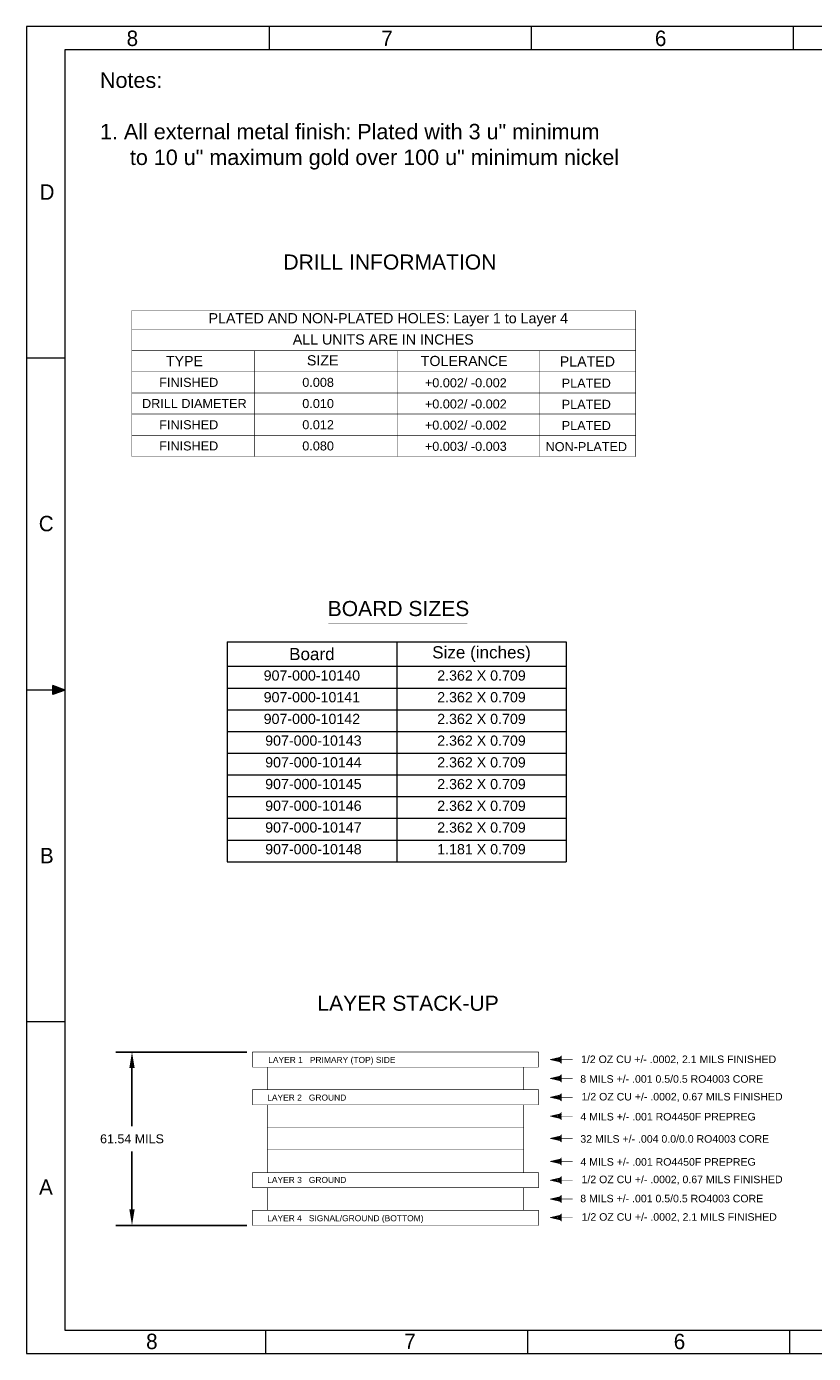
# Model space of a CAD drawing. Header units: inches. Extents: x 0 to 11.5, y 0 to 7.4.
# Tile 1 of 21: x 0 to 4.4, y 0 to 7.4. Entities that reach past the tile are written whole.
import ezdxf

# ---------------------------------------------------------------- set-up
doc = ezdxf.new("R2010")
doc.units = ezdxf.units.IN
doc.layers.add('FAB', color=7, linetype='Continuous')
doc.styles.add('ROMAND', font='txt')
doc.styles.get("Standard").update_dxf_attribs({"font": 'arial.ttf'})
doc.dimstyles.get("Standard").update_dxf_attribs({"dimtxt": 0.18, "dimasz": 0.18, "dimexe": 0.18, "dimexo": 0.0625, "dimgap": 0.09, "dimtad": 0, "dimtih": 1, "dimtoh": 1, "dimdec": 4, "dimzin": 0, "dimdsep": 46, "dimtxsty": 'Standard', "dimcen": 0.09, "dimadec": 0, "dimazin": 0, "dimtfac": 1, "dimtdec": 4, "dimtofl": 0, "dimtmove": 0, "dimatfit": 3, "dimfxl": 1, "dimtolj": 1, "dimtzin": 0, "dimarcsym": 0})

# ---------------------------------------------------------------- blocks, each defined once
blk = doc.blocks.new('*D6')
at = {"layer": 'DEFPOINTS', "color": 0}
for p in [(1.2634, 1.6866), (0.5902, 0.7163), (1.2634, 0.7163)]:
    blk.add_point(p, dxfattribs=at)
at = {"layer": 'FAB', "color": 0, "lineweight": -2}
for p, q in [((1.2321, 1.6866), (0.5002, 1.6866)), ((0.5902, 1.5966), (0.5902, 1.2716)), ((0.5902, 0.8063), (0.5902, 1.1299)), ((1.2321, 0.7163), (0.5002, 0.7163))]:
    blk.add_line(p, q, dxfattribs=at)
at = {"layer": 'FAB', "color": 0}
for points in [[(0.5752, 1.5966), (0.6052, 1.5966), (0.5902, 1.6866)], [(0.5752, 0.8063), (0.6052, 0.8063), (0.5902, 0.7163)]]:
    blk.add_solid(points, dxfattribs=at)
at = {"layer": 'FAB', "color": 0, "lineweight": 0, "insert": (0.5902, 1.2007), "char_height": 0.06, "attachment_point": 5}
blk.add_mtext('\\A1;{\\H0.83333x;61.54 MILS}', dxfattribs=at)

msp = doc.modelspace()

# ---------------------------------------------------------------- linework, layer by layer
at = {"layer": 'FAB', "lineweight": 0}
for p, q in [((1.3589, 7.2956), (1.3589, 7.425)), ((2.8256, 7.2956), (2.8256, 7.425)), ((4.2923, 7.2956), (4.2923, 7.425)), ((0.2157, 5.5687), (0, 5.5687)), ((1.1223, 3.9817), (2.0715, 3.9817)), ((1.1223, 3.9817), (1.1223, 3.845)), ((2.0715, 3.9817), (3.0207, 3.9817)), ((2.0715, 3.9817), (2.0715, 3.845)), ((2.0715, 3.9817), (2.0715, 3.845)), ((3.0207, 3.9817), (3.0207, 3.845)), ((1.1223, 3.845), (2.0715, 3.845)), ((1.1223, 3.845), (1.1223, 3.7235)), ((2.0715, 3.845), (2.0715, 3.7235)), ((2.0715, 3.845), (3.0207, 3.845)), ((2.0715, 3.845), (2.0715, 3.7235)), ((3.0207, 3.845), (3.0207, 3.7235)), ((0.1467, 3.6866), (0.1467, 3.7384)), ((0.2157, 3.7125), (0.1467, 3.7384)), ((1.1223, 3.7235), (2.0715, 3.7235)), ((1.1223, 3.7235), (2.0715, 3.7235)), ((1.1223, 3.7235), (1.1223, 3.602)), ((2.0715, 3.7235), (3.0207, 3.7235)), ((2.0715, 3.7235), (3.0207, 3.7235)), ((2.0715, 3.7235), (2.0715, 3.602)), ((2.0715, 3.7235), (2.0715, 3.602)), ((3.0207, 3.7235), (3.0207, 3.602)), ((0.1467, 3.7125), (0, 3.7125)), ((0.2157, 3.7125), (0.1467, 3.6866)), ((1.1223, 3.602), (2.0715, 3.602)), ((1.1223, 3.602), (1.1223, 3.4805)), ((2.0715, 3.602), (3.0207, 3.602)), ((2.0715, 3.602), (2.0715, 3.4805)), ((2.0715, 3.602), (2.0715, 3.4805)), ((3.0207, 3.602), (3.0207, 3.4805)), ((1.1223, 3.4805), (2.0715, 3.4805)), ((1.1223, 3.4805), (2.0715, 3.4805)), ((1.1223, 3.4805), (1.1223, 3.359)), ((2.0715, 3.4805), (3.0207, 3.4805)), ((2.0715, 3.4805), (3.0207, 3.4805)), ((2.0715, 3.4805), (2.0715, 3.359)), ((2.0715, 3.4805), (2.0715, 3.359)), ((3.0207, 3.4805), (3.0207, 3.359)), ((1.1223, 3.359), (2.0715, 3.359)), ((1.1223, 3.359), (1.1223, 3.2375)), ((2.0715, 3.359), (3.0207, 3.359)), ((2.0715, 3.359), (2.0715, 3.2375)), ((2.0715, 3.359), (2.0715, 3.2375)), ((3.0207, 3.359), (3.0207, 3.2375)), ((1.1223, 3.2375), (2.0715, 3.2375)), ((1.1223, 3.2375), (2.0715, 3.2375)), ((1.1223, 3.2375), (1.1223, 3.116)), ((2.0715, 3.2375), (3.0207, 3.2375)), ((2.0715, 3.2375), (3.0207, 3.2375)), ((2.0715, 3.2375), (2.0715, 3.116)), ((2.0715, 3.2375), (2.0715, 3.116)), ((3.0207, 3.2375), (3.0207, 3.116)), ((1.1223, 3.116), (2.0715, 3.116)), ((1.1223, 3.116), (1.1223, 2.9945)), ((2.0715, 3.116), (3.0207, 3.116)), ((2.0715, 3.116), (2.0715, 2.9945)), ((2.0715, 3.116), (2.0715, 2.9945)), ((3.0207, 3.116), (3.0207, 2.9945)), ((1.1223, 2.9945), (2.0715, 2.9945)), ((1.1223, 2.9945), (2.0715, 2.9945)), ((1.1223, 2.9945), (1.1223, 2.873)), ((2.0715, 2.9945), (3.0207, 2.9945)), ((2.0715, 2.9945), (3.0207, 2.9945)), ((2.0715, 2.9945), (2.0715, 2.873)), ((2.0715, 2.9945), (2.0715, 2.873)), ((3.0207, 2.9945), (3.0207, 2.873)), ((1.1223, 2.873), (2.0715, 2.873)), ((1.1223, 2.873), (1.1223, 2.7515)), ((2.0715, 2.873), (3.0207, 2.873)), ((2.0715, 2.873), (2.0715, 2.7515)), ((2.0715, 2.873), (2.0715, 2.7515)), ((3.0207, 2.873), (3.0207, 2.7515)), ((1.1223, 2.7515), (2.0715, 2.7515)), ((2.0715, 2.7515), (3.0207, 2.7515)), ((0.2157, 1.8562), (0, 1.8562)), ((0.2157, 0.1294), (0.2157, 0.2308)), ((0.3221, 0.1294), (0.2157, 0.1294)), ((1.3373, 0.1294), (1.3373, 0)), ((2.804, 0.1294), (2.804, 0)), ((4.2708, 0.1294), (4.2708, 0))]:
    msp.add_line(p, q, dxfattribs=at)
for points in [[(11.475, 7.425), (0, 7.425)], [(0, 7.425), (0, 0)], [(0.2157, 7.2956), (11.2593, 7.2956)], [(0.2157, 0.1294), (0.2157, 7.2956)], [(11.2593, 0.1294), (0.2157, 0.1294)], [(0, 0), (11.475, 0)]]:
    msp.add_lwpolyline(points, dxfattribs=at)
for points, const_width in [([(1.4356, 6.0229), (2.6191, 6.0229)], 0.000422), ([(0.5891, 5.8356), (3.4087, 5.8356)], 0.00253), ([(0.5891, 5.8356), (0.5891, 5.493)], 0.00253), ([(3.4087, 5.8356), (3.4087, 5.0188)], 0.00253), ([(0.5891, 5.7301), (3.4087, 5.7301)], 0.00253), ([(0.5891, 5.6116), (3.4087, 5.6116)], 0.00253), ([(1.277, 5.6116), (1.277, 5.493)], 0.00253), ([(2.0748, 5.6116), (2.0748, 5.493)], 0.00253), ([(2.8725, 5.6116), (2.8725, 5.493)], 0.00253), ([(0.5891, 5.493), (1.277, 5.493)], 0.00253), ([(0.5891, 5.493), (0.5891, 5.3745)], 0.00253), ([(1.277, 5.493), (3.4087, 5.493)], 0.00253), ([(1.277, 5.493), (1.277, 5.3745)], 0.00253), ([(2.0748, 5.493), (2.0748, 5.3745)], 0.00253), ([(2.8725, 5.493), (2.8725, 5.3745)], 0.00253), ([(0.5891, 5.3745), (1.277, 5.3745)], 0.00253), ([(0.5891, 5.3745), (0.5891, 5.2559)], 0.00253), ([(1.277, 5.3745), (3.4087, 5.3745)], 0.00253), ([(1.277, 5.3745), (1.277, 5.2559)], 0.00253), ([(2.0748, 5.3745), (2.0748, 5.2559)], 0.00253), ([(2.8725, 5.3745), (2.8725, 5.2559)], 0.00253), ([(0.5891, 5.2572), (1.277, 5.2572)], 0.00253), ([(0.5891, 5.2559), (0.5891, 5.1374)], 0.00253), ([(1.277, 5.2572), (3.4087, 5.2572)], 0.00253), ([(1.277, 5.2559), (1.277, 5.1374)], 0.00253), ([(2.0748, 5.2559), (2.0748, 5.1374)], 0.00253), ([(2.8725, 5.2559), (2.8725, 5.1374)], 0.00253), ([(0.5891, 5.1374), (1.277, 5.1374)], 0.00253), ([(0.5891, 5.1374), (0.5891, 5.0188)], 0.00253), ([(1.277, 5.1374), (3.4087, 5.1374)], 0.00253), ([(1.277, 5.1374), (3.4087, 5.1374)], 0.00253), ([(1.277, 5.1374), (1.277, 5.0188)], 0.00253), ([(2.0748, 5.1374), (2.0748, 5.0188)], 0.00253), ([(2.8725, 5.1374), (2.8725, 5.0188)], 0.00253), ([(0.5891, 5.0188), (3.4087, 5.0188)], 0.00253), ([(1.6894, 4.0845), (2.4678, 4.0845)], 0.000422), ([(1.6255, 1.8752), (2.7962, 1.8752)], 0.000422), ([(1.2634, 1.6022), (1.2634, 1.6866)], 0.00295), ([(1.2634, 1.6866), (2.8665, 1.6866)], 0.00295), ([(2.8665, 1.6866), (2.8665, 1.6022)], 0.00295), ([(2.9846, 1.6571), (2.9298, 1.6444)], 0.00295), ([(2.9298, 1.6444), (2.9846, 1.6318)], 0.00295), ([(3.0563, 1.6444), (2.934, 1.6444)], 0.00295), ([(2.993, 1.6571), (2.9424, 1.6444)], 0.00295), ([(2.993, 1.6318), (2.9424, 1.6444)], 0.00295), ([(2.993, 1.6571), (2.9551, 1.6444)], 0.00295), ([(2.9551, 1.6444), (2.993, 1.6529)], 0.00295), ([(2.9551, 1.6444), (2.993, 1.6318)], 0.00295), ([(2.993, 1.636), (2.9551, 1.6444)], 0.00295), ([(2.993, 1.6529), (2.972, 1.6444)], 0.00295), ([(2.972, 1.6444), (2.993, 1.636)], 0.00295), ([(2.993, 1.6487), (2.9762, 1.6444)], 0.00295), ([(2.993, 1.6402), (2.9762, 1.6444)], 0.00295), ([(2.993, 1.6655), (2.9846, 1.6571)], 0.00295), ([(2.9888, 1.6613), (2.9888, 1.6276)], 0.00295), ([(2.993, 1.6233), (2.993, 1.6655)], 0.00295), ([(2.8665, 1.6022), (1.2634, 1.6022)], 0.00295), ([(1.3477, 1.6022), (1.3477, 1.4757)], 0.00295), ([(2.7821, 1.6022), (2.7821, 1.4757)], 0.00295), ([(2.9846, 1.6318), (2.993, 1.6233)], 0.00295), ([(2.993, 1.5601), (2.9846, 1.5516)], 0.00295), ([(2.993, 1.5179), (2.993, 1.5601)], 0.00295), ([(2.9846, 1.5516), (2.9298, 1.539)], 0.00295), ([(2.9298, 1.539), (2.9846, 1.5263)], 0.00295), ([(3.0563, 1.539), (2.934, 1.539)], 0.00295), ([(2.993, 1.5516), (2.9424, 1.539)], 0.00295), ([(2.993, 1.5263), (2.9424, 1.539)], 0.00295), ([(2.993, 1.5516), (2.9551, 1.539)], 0.00295), ([(2.9551, 1.539), (2.993, 1.5474)], 0.00295), ([(2.993, 1.5305), (2.9551, 1.539)], 0.00295), ([(2.9551, 1.539), (2.993, 1.5263)], 0.00295), ([(2.993, 1.5474), (2.972, 1.539)], 0.00295), ([(2.972, 1.539), (2.993, 1.5305)], 0.00295), ([(2.993, 1.5432), (2.9762, 1.539)], 0.00295), ([(2.993, 1.5347), (2.9762, 1.539)], 0.00295), ([(2.9846, 1.5263), (2.993, 1.5179)], 0.00295), ([(2.9888, 1.5558), (2.9888, 1.5221)], 0.00295), ([(1.2634, 1.3913), (1.2634, 1.4757)], 0.00295), ([(1.2634, 1.4757), (2.8665, 1.4757)], 0.00295), ([(2.8665, 1.4757), (2.8665, 1.3913)], 0.00295), ([(2.9846, 1.4462), (2.9298, 1.4335)], 0.00295), ([(2.9298, 1.4335), (2.9846, 1.4208)], 0.00295), ([(3.0563, 1.4335), (2.934, 1.4335)], 0.00295), ([(2.993, 1.4462), (2.9424, 1.4335)], 0.00295), ([(2.993, 1.4208), (2.9424, 1.4335)], 0.00295), ([(2.993, 1.4462), (2.9551, 1.4335)], 0.00295), ([(2.9551, 1.4335), (2.993, 1.4419)], 0.00295), ([(2.993, 1.4251), (2.9551, 1.4335)], 0.00295), ([(2.9551, 1.4335), (2.993, 1.4208)], 0.00295), ([(2.993, 1.4419), (2.972, 1.4335)], 0.00295), ([(2.972, 1.4335), (2.993, 1.4251)], 0.00295), ([(2.993, 1.4377), (2.9762, 1.4335)], 0.00295), ([(2.993, 1.4293), (2.9762, 1.4335)], 0.00295), ([(2.993, 1.4546), (2.9846, 1.4462)], 0.00295), ([(2.9846, 1.4208), (2.993, 1.4124)], 0.00295), ([(2.9888, 1.4504), (2.9888, 1.4166)], 0.00295), ([(2.993, 1.4124), (2.993, 1.4546)], 0.00295), ([(2.8665, 1.3913), (1.2634, 1.3913)], 0.00295), ([(1.3477, 1.3913), (1.3477, 1.2647)], 0.00295), ([(2.7821, 1.3913), (2.7821, 1.2647)], 0.00295), ([(2.9855, 1.3405), (2.9306, 1.3278)], 0.00295), ([(2.9939, 1.3405), (2.9433, 1.3278)], 0.00295), ([(2.9939, 1.3405), (2.9559, 1.3278)], 0.00295), ([(2.9559, 1.3278), (2.9939, 1.3363)], 0.00295), ([(2.9939, 1.3363), (2.9728, 1.3278)], 0.00295), ([(2.9939, 1.3489), (2.9855, 1.3405)], 0.00295), ([(2.9897, 1.3447), (2.9897, 1.3109)], 0.00295), ([(2.9939, 1.3067), (2.9939, 1.3489)], 0.00295), ([(1.3477, 1.2647), (1.3477, 1.1382)], 0.00295), ([(1.3477, 1.2647), (2.7821, 1.2647)], 0.00295), ([(2.7821, 1.2647), (2.7821, 1.1382)], 0.00295), ([(2.9306, 1.3278), (2.9855, 1.3152)], 0.00295), ([(3.0572, 1.3278), (2.9348, 1.3278)], 0.00295), ([(2.9939, 1.3152), (2.9433, 1.3278)], 0.00295), ([(2.9939, 1.3194), (2.9559, 1.3278)], 0.00295), ([(2.9559, 1.3278), (2.9939, 1.3152)], 0.00295), ([(2.9728, 1.3278), (2.9939, 1.3194)], 0.00295), ([(2.9939, 1.332), (2.977, 1.3278)], 0.00295), ([(2.9939, 1.3236), (2.977, 1.3278)], 0.00295), ([(2.9855, 1.3152), (2.9939, 1.3067)], 0.00295), ([(2.9851, 1.2161), (2.9302, 1.2035)], 0.00295), ([(2.9302, 1.2035), (2.9851, 1.1908)], 0.00295), ([(3.0568, 1.2035), (2.9344, 1.2035)], 0.00295), ([(2.9935, 1.2161), (2.9429, 1.2035)], 0.00295), ([(2.9935, 1.1908), (2.9429, 1.2035)], 0.00295), ([(2.9935, 1.2161), (2.9555, 1.2035)], 0.00295), ([(2.9555, 1.2035), (2.9935, 1.2119)], 0.00295), ([(2.9935, 1.195), (2.9555, 1.2035)], 0.00295), ([(2.9555, 1.2035), (2.9935, 1.1908)], 0.00295), ([(2.9935, 1.2119), (2.9724, 1.2035)], 0.00295), ([(2.9724, 1.2035), (2.9935, 1.195)], 0.00295), ([(2.9935, 1.2077), (2.9766, 1.2035)], 0.00295), ([(2.9935, 1.1992), (2.9766, 1.2035)], 0.00295), ([(2.9935, 1.2246), (2.9851, 1.2161)], 0.00295), ([(2.9851, 1.1908), (2.9935, 1.1824)], 0.00295), ([(2.9893, 1.2203), (2.9893, 1.1866)], 0.00295), ([(2.9935, 1.1824), (2.9935, 1.2246)], 0.00295), ([(1.3477, 1.1397), (2.7821, 1.1397)], 0.00295), ([(1.3477, 1.1382), (1.3477, 1.0116)], 0.00295), ([(2.7821, 1.1382), (2.7821, 1.0116)], 0.00295), ([(2.9855, 1.0874), (2.9306, 1.0747)], 0.00295), ([(2.9306, 1.0747), (2.9855, 1.062)], 0.00295), ([(3.0572, 1.0747), (2.9348, 1.0747)], 0.00295), ([(2.9939, 1.0874), (2.9433, 1.0747)], 0.00295), ([(2.9939, 1.062), (2.9433, 1.0747)], 0.00295), ([(2.9939, 1.0874), (2.9559, 1.0747)], 0.00295), ([(2.9559, 1.0747), (2.9939, 1.0831)], 0.00295), ([(2.9939, 1.0663), (2.9559, 1.0747)], 0.00295), ([(2.9559, 1.0747), (2.9939, 1.062)], 0.00295), ([(2.9939, 1.0831), (2.9728, 1.0747)], 0.00295), ([(2.9728, 1.0747), (2.9939, 1.0663)], 0.00295), ([(2.9939, 1.0789), (2.977, 1.0747)], 0.00295), ([(2.9939, 1.0705), (2.977, 1.0747)], 0.00295), ([(2.9939, 1.0958), (2.9855, 1.0874)], 0.00295), ([(2.9855, 1.062), (2.9939, 1.0536)], 0.00295), ([(2.9897, 1.0916), (2.9897, 1.0578)], 0.00295), ([(2.9939, 1.0536), (2.9939, 1.0958)], 0.00295), ([(1.2634, 1.0116), (1.2634, 0.9272)], 0.00295), ([(2.8665, 1.0116), (1.2634, 1.0116)], 0.00295), ([(2.8665, 0.9272), (2.8665, 1.0116)], 0.00295), ([(2.9298, 0.9694), (2.9846, 0.9821)], 0.00295), ([(2.9846, 0.9568), (2.9298, 0.9694)], 0.00295), ([(3.0563, 0.9694), (2.934, 0.9694)], 0.00295), ([(2.993, 0.9821), (2.9424, 0.9694)], 0.00295), ([(2.993, 0.9568), (2.9424, 0.9694)], 0.00295), ([(2.9551, 0.9694), (2.993, 0.9821)], 0.00295), ([(2.993, 0.9779), (2.9551, 0.9694)], 0.00295), ([(2.9551, 0.9694), (2.993, 0.961)], 0.00295), ([(2.993, 0.9568), (2.9551, 0.9694)], 0.00295), ([(2.972, 0.9694), (2.993, 0.9779)], 0.00295), ([(2.993, 0.961), (2.972, 0.9694)], 0.00295), ([(2.993, 0.9737), (2.9762, 0.9694)], 0.00295), ([(2.993, 0.9652), (2.9762, 0.9694)], 0.00295), ([(2.9846, 0.9821), (2.993, 0.9905)], 0.00295), ([(2.9888, 0.9526), (2.9888, 0.9863)], 0.00295), ([(2.993, 0.9905), (2.993, 0.9483)], 0.00295), ([(1.2634, 0.9272), (2.8665, 0.9272)], 0.00295), ([(1.3477, 0.8007), (1.3477, 0.9272)], 0.00295), ([(2.7821, 0.8007), (2.7821, 0.9272)], 0.00295), ([(2.993, 0.9483), (2.9846, 0.9568)], 0.00295), ([(2.9298, 0.864), (2.9846, 0.8766)], 0.00295), ([(2.9846, 0.8513), (2.9298, 0.864)], 0.00295), ([(3.0563, 0.864), (2.934, 0.864)], 0.00295), ([(2.993, 0.8766), (2.9424, 0.864)], 0.00295), ([(2.993, 0.8513), (2.9424, 0.864)], 0.00295), ([(2.9551, 0.864), (2.993, 0.8766)], 0.00295), ([(2.993, 0.8724), (2.9551, 0.864)], 0.00295), ([(2.993, 0.8513), (2.9551, 0.864)], 0.00295), ([(2.9551, 0.864), (2.993, 0.8555)], 0.00295), ([(2.972, 0.864), (2.993, 0.8724)], 0.00295), ([(2.993, 0.8555), (2.972, 0.864)], 0.00295), ([(2.993, 0.8682), (2.9762, 0.864)], 0.00295), ([(2.993, 0.8597), (2.9762, 0.864)], 0.00295), ([(2.9846, 0.8766), (2.993, 0.8851)], 0.00295), ([(2.993, 0.8429), (2.9846, 0.8513)], 0.00295), ([(2.9888, 0.8471), (2.9888, 0.8808)], 0.00295), ([(2.993, 0.8851), (2.993, 0.8429)], 0.00295), ([(1.2634, 0.7163), (1.2634, 0.8007)], 0.00295), ([(1.2634, 0.8007), (2.8665, 0.8007)], 0.00295), ([(2.8665, 0.8007), (2.8665, 0.7163)], 0.00295), ([(2.9851, 0.7732), (2.9302, 0.7605)], 0.00295), ([(2.9302, 0.7605), (2.9851, 0.7478)], 0.00295), ([(3.0568, 0.7605), (2.9344, 0.7605)], 0.00295), ([(2.9935, 0.7732), (2.9429, 0.7605)], 0.00295), ([(2.9935, 0.7478), (2.9429, 0.7605)], 0.00295), ([(2.9935, 0.7732), (2.9555, 0.7605)], 0.00295), ([(2.9555, 0.7605), (2.9935, 0.7689)], 0.00295), ([(2.9935, 0.7521), (2.9555, 0.7605)], 0.00295), ([(2.9555, 0.7605), (2.9935, 0.7478)], 0.00295), ([(2.9935, 0.7689), (2.9724, 0.7605)], 0.00295), ([(2.9724, 0.7605), (2.9935, 0.7521)], 0.00295), ([(2.9935, 0.7647), (2.9766, 0.7605)], 0.00295), ([(2.9935, 0.7563), (2.9766, 0.7605)], 0.00295), ([(2.9935, 0.7816), (2.9851, 0.7732)], 0.00295), ([(2.9851, 0.7478), (2.9935, 0.7394)], 0.00295), ([(2.9893, 0.7774), (2.9893, 0.7436)], 0.00295), ([(2.9935, 0.7394), (2.9935, 0.7816)], 0.00295), ([(2.8665, 0.7163), (1.2634, 0.7163)], 0.00295)]:
    msp.add_lwpolyline(points, dxfattribs=dict(at, const_width=const_width))
msp.add_solid([(0.1467, 3.6866), (0.1467, 3.7384), (0.2157, 3.7125)], dxfattribs=at)

# ---------------------------------------------------------------- texts
at = {"layer": 'FAB', "lineweight": 0, "style": 'ROMAND'}
for s, p in [('8', (0.5602, 7.316)), ('7', (1.985, 7.3152)), ('6', (3.5168, 7.3159)), ('D', (0.0729, 6.4558)), ('C', (0.0684, 4.6007)), ('B', (0.075, 2.7428)), ('A', (0.07, 0.8883)), ('8', (0.6692, 0.0243)), ('7', (2.1135, 0.0241)), ('6', (3.6221, 0.0238))]:
    msp.add_text(s, height=0.0863, dxfattribs=at).set_placement(p)
at = {"layer": 'FAB', "lineweight": 0}
for s, height, p in [('LAYER 1   PRIMARY (TOP) SIDE', 0.03375, (1.3524, 1.6258)), ('1/2 OZ CU +/- .0002, 2.1 MILS FINISHED', 0.042188, (3.1033, 1.625)), ('8 MILS +/- .001 0.5/0.5 RO4003 CORE', 0.042188, (3.099, 1.5149)), ('LAYER 2   GROUND', 0.03375, (1.3468, 1.4149)), ('1/2 OZ CU +/- .0002, 0.67 MILS FINISHED', 0.042188, (3.1062, 1.4157)), ('4 MILS +/- .001 RO4450F PREPREG', 0.042188, (3.0999, 1.3038)), ('32 MILS +/- .004 0.0/0.0 RO4003 CORE', 0.042188, (3.0995, 1.1794)), ('4 MILS +/- .001 RO4450F PREPREG', 0.042188, (3.0999, 1.0507)), ('LAYER 3   GROUND', 0.03375, (1.3468, 0.9542)), ('1/2 OZ CU +/- .0002, 0.67 MILS FINISHED', 0.042188, (3.1062, 0.9527)), ('8 MILS +/- .001 0.5/0.5 RO4003 CORE', 0.042188, (3.099, 0.8458)), ('LAYER 4   SIGNAL/GROUND (BOTTOM)', 0.03375, (1.3468, 0.7399)), ('1/2 OZ CU +/- .0002, 2.1 MILS FINISHED', 0.042188, (3.1066, 0.7427))]:
    msp.add_text(s, height=height, dxfattribs=at).set_placement(p)
at = {"layer": 'FAB', "insert": (0.4109, 7.168), "char_height": 0.086278, "width": 3.5412, "attachment_point": 1}
msp.add_mtext('Notes:\\P\\P1. All external metal finish: Plated with 3 u" minimum\\P     to 10 u" maximum gold over 100 u" minimum nickel', dxfattribs=at)
at = {"layer": 'FAB', "lineweight": 0}
for s, insert, char_height, width, attachment_point in [('DRILL INFORMATION', (1.4377, 6.1495), 0.084375, 1.627883, 1), ('PLATED AND NON-PLATED HOLES: Layer 1 to Layer 4', (2.0246, 5.7843), 0.056953, 2.662559, 5), ('ALL UNITS ARE IN INCHES', (1.9962, 5.6737), 0.056953, 2.2404, 5), ('TYPE', (0.8839, 5.553), 0.05695, 0.581809, 5), ('SIZE', (1.6574, 5.5569), 0.05695, 0.581809, 5), ('TOLERANCE', (2.4494, 5.5532), 0.05695, 0.604248, 5), ('PLATED', (3.1386, 5.5509), 0.05695, 0.443764, 5), ('FINISHED', (0.7429, 5.4593), 0.05063, 0.3115, 1), ('0.008', (1.5433, 5.4593), 0.05063, 0.3115, 1), ('+0.002/ -0.002', (2.4585, 5.4312), 0.050625, 0.956404, 5), ('PLATED', (3.1327, 5.4296), 0.05063, 0.443764, 5), ('+0.002/ -0.002', (2.4585, 5.3127), 0.050625, 0.956404, 5), ('DRILL DIAMETER', (0.6465, 5.3411), 0.050625, 0.661131, 1), ('0.010', (1.5433, 5.3407), 0.05063, 0.3115, 1), ('PLATED', (3.1327, 5.311), 0.05063, 0.443764, 5), ('FINISHED', (0.7429, 5.2222), 0.05063, 0.3115, 1), ('0.012', (1.5433, 5.2222), 0.05063, 0.3115, 1), ('+0.002/ -0.002', (2.4585, 5.1942), 0.050625, 0.956404, 5), ('PLATED', (3.1327, 5.1925), 0.05063, 0.443764, 5), ('FINISHED', (0.7429, 5.1036), 0.05063, 0.3115, 1), ('0.080', (1.5433, 5.1036), 0.05063, 0.3115, 1), ('+0.003/ -0.003', (2.4585, 5.0756), 0.050625, 0.956404, 5), ('NON-PLATED', (3.1327, 5.0739), 0.05063, 0.443764, 5), ('BOARD SIZES', (1.6854, 4.2106), 0.084375, 2.390868, 1), ('Board', (1.5969, 3.9133), 0.06834, 0.903656, 5), ('Size (inches)', (2.5461, 3.9133), 0.068344, 0.903656, 5), ('907-000-10140', (1.5969, 3.8222), 0.056953, 0.903656, 2), ('2.362 X 0.709', (2.5461, 3.8222), 0.056953, 0.903656, 2), ('907-000-10141', (1.5969, 3.7007), 0.056953, 0.903656, 2), ('2.362 X 0.709', (2.5461, 3.7007), 0.056953, 0.903656, 2), ('907-000-10142', (1.5969, 3.5792), 0.056953, 0.903656, 2), ('2.362 X 0.709', (2.5461, 3.5792), 0.056953, 0.903656, 2), ('907-000-10143', (1.6054, 3.4579), 0.056953, 0.903656, 2), ('2.362 X 0.709', (2.5461, 3.4577), 0.056953, 0.903656, 2), ('907-000-10144', (1.6054, 3.3364), 0.056953, 0.903656, 2), ('2.362 X 0.709', (2.5461, 3.3362), 0.056953, 0.903656, 2), ('907-000-10145', (1.6054, 3.2149), 0.056953, 0.903656, 2), ('2.362 X 0.709', (2.5461, 3.2147), 0.056953, 0.903656, 2), ('907-000-10146', (1.6054, 3.0934), 0.056953, 0.903656, 2), ('2.362 X 0.709', (2.5461, 3.0932), 0.056953, 0.903656, 2), ('907-000-10147', (1.6054, 2.9719), 0.056953, 0.903656, 2), ('2.362 X 0.709', (2.5461, 2.9717), 0.056953, 0.903656, 2), ('907-000-10148', (1.6054, 2.8504), 0.056953, 0.903656, 2), ('1.181 X 0.709', (2.5461, 2.8502), 0.056953, 0.903656, 2), ('LAYER STACK-UP', (1.6276, 2.0019), 0.084375, 1.627883, 1)]:
    msp.add_mtext(s, dxfattribs=dict(at, insert=insert, char_height=char_height, width=width, attachment_point=attachment_point))

# ---------------------------------------------------------------- dimensions: what is measured, and where the dimension line sits
dim = msp.add_linear_dim(base=(0.5902, 0.7163), p1=(1.2634, 1.6866), p2=(1.2634, 0.7163), angle=270, text='{\\H0.83333x;61.54 MILS}', dimstyle='Standard', override={"dimscale": 0.5, "dimtxt": 0.12, "dimdec": 2}, dxfattribs=at)
dim.commit()
dim.dimension.update_dxf_attribs({"geometry": '*D6', "text_midpoint": (0.5902, 1.2007), "dimtype": 160})

doc.saveas('drawing.dxf')
